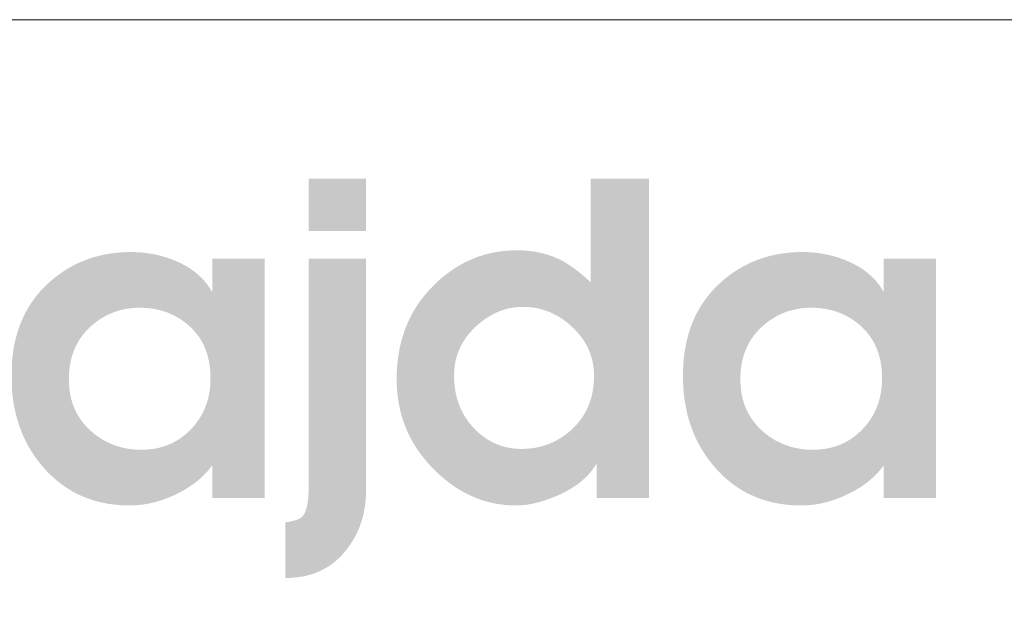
# Model space of a CAD drawing. Header units: millimetres. Extents: x 8949 to 48457, y -1077 to 15217.
# Tile 62 of 63: x 48296 to 48378, y 15169 to 15217. Entities that reach past the tile are written whole.
import ezdxf

# ---------------------------------------------------------------- set-up
doc = ezdxf.new("R2010")
doc.units = ezdxf.units.MM
doc.layers.add('0A_OCIEPLENIE', color=30, linetype='Continuous', lineweight=9)
doc.layers.add('0A_TABELKA', color=7, linetype='Continuous', lineweight=0)

# ---------------------------------------------------------------- blocks, each defined once
blk = doc.blocks.new('G$C46E6ED60')
at = {"true_color": 0x142354}
h = blk.add_hatch(color=179, dxfattribs=at)
h.paths.add_polyline_path([(600.55, 202.51), (618.17, 202.51), (618.17, 186.49), (600.55, 186.49)])
h.paths.add_polyline_path([(618.17, 178.01), (618.17, 106.71), (618.16, 105.86), (618.13, 105.01), (618.08, 104.17), (618.01, 103.35), (617.92, 102.53), (617.81, 101.72), (617.68, 100.92), (617.52, 100.14), (617.35, 99.36), (617.16, 98.59), (616.95, 97.83), (616.71, 97.08), (616.46, 96.34), (616.19, 95.61), (615.89, 94.89), (615.58, 94.18), (615.25, 93.48), (614.89, 92.79), (614.52, 92.11), (614.12, 91.44), (613.71, 90.77), (613.27, 90.12), (612.82, 89.48), (612.34, 88.85), (611.77, 88.12), (611.18, 87.43), (610.57, 86.77), (609.94, 86.14), (609.29, 85.54), (608.63, 84.97), (607.94, 84.43), (607.24, 83.92), (606.51, 83.44), (605.77, 83), (605.01, 82.58), (604.23, 82.2), (603.43, 81.84), (602.61, 81.52), (601.78, 81.23), (600.92, 80.96), (600.05, 80.73), (599.16, 80.53), (598.24, 80.36), (597.31, 80.23), (596.36, 80.12), (595.4, 80.04), (594.41, 79.99), (593.4, 79.98), (593.4, 97.05), (593.73, 97.1), (594.04, 97.14), (594.35, 97.19), (594.65, 97.24), (594.94, 97.3), (595.21, 97.35), (595.48, 97.41), (595.74, 97.47), (595.99, 97.54), (596.23, 97.6), (596.46, 97.67), (596.68, 97.74), (596.89, 97.82), (597.09, 97.89), (597.28, 97.97), (597.46, 98.05), (597.64, 98.13), (597.8, 98.22), (597.95, 98.3), (598.09, 98.39), (598.23, 98.48), (598.35, 98.58), (598.47, 98.67), (598.57, 98.77), (598.73, 98.95), (598.89, 99.15), (599.03, 99.36), (599.17, 99.59), (599.31, 99.82), (599.44, 100.08), (599.56, 100.34), (599.67, 100.62), (599.78, 100.92), (599.88, 101.22), (599.97, 101.54), (600.05, 101.88), (600.13, 102.23), (600.21, 102.59), (600.27, 102.97), (600.33, 103.36), (600.38, 103.76), (600.43, 104.18), (600.46, 104.61), (600.5, 105.05), (600.52, 105.51), (600.54, 105.99), (600.55, 106.47), (600.55, 106.97), (600.55, 178.01)])
h = blk.add_hatch(color=179, dxfattribs=at)
h.paths.add_polyline_path([(645.2, 142.04), (645.21, 141.22), (645.24, 140.41), (645.3, 139.62), (645.38, 138.84), (645.48, 138.06), (645.6, 137.31), (645.74, 136.56), (645.91, 135.82), (646.09, 135.1), (646.3, 134.39), (646.53, 133.69), (646.79, 133), (647.06, 132.32), (647.36, 131.66), (647.68, 131), (648.02, 130.36), (648.39, 129.73), (648.77, 129.12), (649.18, 128.51), (649.61, 127.92), (650.06, 127.34), (650.54, 126.77), (651.04, 126.21), (651.55, 125.67), (652.06, 125.17), (652.56, 124.7), (653.08, 124.24), (653.61, 123.81), (654.14, 123.4), (654.68, 123.01), (655.23, 122.64), (655.79, 122.29), (656.36, 121.97), (656.94, 121.66), (657.52, 121.38), (658.11, 121.11), (658.71, 120.87), (659.32, 120.65), (659.94, 120.45), (660.56, 120.27), (661.2, 120.11), (661.84, 119.97), (662.49, 119.86), (663.14, 119.76), (663.81, 119.69), (664.49, 119.64), (665.17, 119.6), (665.86, 119.59), (666.57, 119.6), (667.28, 119.63), (667.98, 119.68), (668.67, 119.75), (669.35, 119.83), (670.03, 119.94), (670.69, 120.07), (671.35, 120.21), (672, 120.37), (672.65, 120.56), (673.28, 120.76), (673.91, 120.98), (674.53, 121.22), (675.14, 121.48), (675.74, 121.76), (676.34, 122.06), (676.93, 122.38), (677.51, 122.71), (678.08, 123.07), (678.65, 123.44), (679.2, 123.84), (679.75, 124.25), (680.29, 124.68), (680.83, 125.14), (681.42, 125.67), (681.99, 126.22), (682.54, 126.79), (683.05, 127.37), (683.55, 127.96), (684.02, 128.57), (684.46, 129.2), (684.88, 129.83), (685.27, 130.49), (685.64, 131.15), (685.98, 131.84), (686.29, 132.53), (686.58, 133.25), (686.85, 133.97), (687.09, 134.71), (687.31, 135.47), (687.49, 136.24), (687.66, 137.02), (687.8, 137.82), (687.91, 138.64), (688, 139.47), (688.06, 140.31), (688.1, 141.17), (688.11, 142.04), (688.1, 142.76), (688.07, 143.48), (688.01, 144.18), (687.93, 144.88), (687.83, 145.56), (687.7, 146.24), (687.55, 146.91), (687.38, 147.57), (687.18, 148.23), (686.96, 148.87), (686.72, 149.5), (686.46, 150.13), (686.17, 150.75), (685.86, 151.36), (685.53, 151.96), (685.17, 152.55), (684.79, 153.13), (684.39, 153.7), (683.96, 154.27), (683.51, 154.83), (683.04, 155.37), (682.55, 155.91), (682.03, 156.44), (681.49, 156.96), (680.93, 157.47), (680.37, 157.96), (679.81, 158.42), (679.23, 158.86), (678.65, 159.28), (678.06, 159.68), (677.47, 160.06), (676.87, 160.41), (676.26, 160.75), (675.65, 161.06), (675.03, 161.35), (674.41, 161.62), (673.77, 161.87), (673.13, 162.1), (672.49, 162.3), (671.84, 162.49), (671.18, 162.65), (670.52, 162.79), (669.84, 162.91), (669.17, 163.01), (668.48, 163.08), (667.79, 163.14), (667.09, 163.17), (666.39, 163.18), (665.72, 163.17), (665.05, 163.14), (664.39, 163.08), (663.74, 163.01), (663.09, 162.91), (662.44, 162.79), (661.8, 162.66), (661.17, 162.5), (660.54, 162.31), (659.92, 162.11), (659.3, 161.89), (658.69, 161.64), (658.08, 161.37), (657.48, 161.09), (656.88, 160.78), (656.29, 160.45), (655.71, 160.09), (655.12, 159.72), (654.55, 159.33), (653.98, 158.91), (653.41, 158.47), (652.85, 158.02), (652.3, 157.54), (651.75, 157.03), (651.21, 156.52), (650.7, 155.99), (650.21, 155.46), (649.75, 154.91), (649.3, 154.36), (648.88, 153.79), (648.49, 153.22), (648.11, 152.64), (647.76, 152.05), (647.43, 151.45), (647.12, 150.84), (646.84, 150.21), (646.58, 149.59), (646.34, 148.95), (646.12, 148.3), (645.93, 147.64), (645.76, 146.97), (645.61, 146.3), (645.49, 145.61), (645.38, 144.92), (645.3, 144.21), (645.25, 143.5), (645.21, 142.77)], is_closed=False)
h.paths.add_polyline_path([(687.06, 170.73), (687.06, 202.51), (704.94, 202.51), (704.94, 104.49), (688.91, 104.49), (688.91, 115.09), (688.6, 114.58), (688.28, 114.08), (687.94, 113.59), (687.58, 113.1), (687.21, 112.63), (686.82, 112.16), (686.41, 111.71), (685.98, 111.26), (685.54, 110.82), (685.08, 110.39), (684.6, 109.96), (684.11, 109.55), (683.6, 109.14), (683.07, 108.75), (682.53, 108.36), (681.96, 107.98), (681.39, 107.61), (680.79, 107.25), (680.18, 106.89), (679.55, 106.55), (678.9, 106.21), (678.24, 105.88), (677.55, 105.57), (676.86, 105.25), (676.28, 105.01), (675.72, 104.77), (675.15, 104.55), (674.59, 104.33), (674.03, 104.13), (673.48, 103.94), (672.93, 103.75), (672.38, 103.58), (671.84, 103.42), (671.3, 103.26), (670.76, 103.12), (670.23, 102.99), (669.7, 102.87), (669.18, 102.76), (668.66, 102.66), (668.14, 102.57), (667.63, 102.49), (667.12, 102.42), (666.61, 102.37), (666.11, 102.32), (665.61, 102.28), (665.12, 102.26), (664.63, 102.24), (664.14, 102.23), (662.95, 102.25), (661.78, 102.31), (660.61, 102.41), (659.46, 102.55), (658.32, 102.73), (657.18, 102.95), (656.06, 103.2), (654.96, 103.5), (653.86, 103.83), (652.77, 104.21), (651.69, 104.63), (650.63, 105.08), (649.57, 105.57), (648.53, 106.11), (647.5, 106.68), (646.48, 107.29), (645.47, 107.94), (644.47, 108.63), (643.48, 109.36), (642.5, 110.13), (641.54, 110.94), (640.58, 111.79), (639.64, 112.68), (638.71, 113.61), (637.8, 114.56), (636.93, 115.53), (636.1, 116.52), (635.31, 117.53), (634.55, 118.55), (633.84, 119.58), (633.16, 120.64), (632.53, 121.7), (631.93, 122.79), (631.37, 123.89), (630.84, 125.01), (630.36, 126.14), (629.92, 127.29), (629.51, 128.45), (629.14, 129.63), (628.82, 130.83), (628.53, 132.04), (628.28, 133.27), (628.06, 134.52), (627.89, 135.78), (627.75, 137.06), (627.66, 138.35), (627.6, 139.66), (627.58, 140.98), (627.6, 142.46), (627.66, 143.91), (627.76, 145.34), (627.91, 146.75), (628.09, 148.14), (628.32, 149.5), (628.58, 150.85), (628.89, 152.16), (629.24, 153.46), (629.63, 154.73), (630.06, 155.99), (630.53, 157.22), (631.04, 158.42), (631.59, 159.61), (632.18, 160.77), (632.82, 161.91), (633.49, 163.02), (634.21, 164.12), (634.97, 165.19), (635.77, 166.24), (636.61, 167.27), (637.49, 168.27), (638.41, 169.25), (639.37, 170.21), (640.27, 171.05), (641.18, 171.86), (642.11, 172.63), (643.05, 173.37), (643.99, 174.06), (644.96, 174.73), (645.93, 175.35), (646.92, 175.94), (647.92, 176.5), (648.93, 177.02), (649.96, 177.5), (650.99, 177.95), (652.04, 178.36), (653.1, 178.74), (654.18, 179.08), (655.26, 179.38), (656.36, 179.65), (657.47, 179.88), (658.6, 180.08), (659.73, 180.24), (660.88, 180.37), (662.04, 180.46), (663.22, 180.51), (664.4, 180.53), (665.04, 180.52), (665.67, 180.51), (666.3, 180.48), (666.92, 180.44), (667.53, 180.4), (668.14, 180.34), (668.74, 180.27), (669.33, 180.19), (669.92, 180.1), (670.51, 180), (671.08, 179.89), (671.66, 179.77), (672.22, 179.63), (672.78, 179.49), (673.33, 179.34), (673.88, 179.17), (674.42, 179), (674.96, 178.81), (675.49, 178.62), (676.01, 178.41), (676.53, 178.2), (677.04, 177.97), (677.55, 177.73), (678.05, 177.48), (678.39, 177.3), (678.74, 177.11), (679.09, 176.91), (679.44, 176.71), (679.79, 176.49), (680.15, 176.27), (680.51, 176.03), (680.87, 175.79), (681.24, 175.54), (681.61, 175.28), (681.98, 175.01), (682.35, 174.73), (682.73, 174.45), (683.11, 174.15), (683.49, 173.85), (683.88, 173.54), (684.26, 173.22), (684.65, 172.89), (685.05, 172.55), (685.44, 172.2), (685.84, 171.85), (686.25, 171.48), (686.65, 171.11)], is_closed=False)
h = blk.add_hatch(color=179, dxfattribs=at)
h.paths.add_polyline_path([(549.29, 119.33), (550.05, 119.34), (550.8, 119.38), (551.53, 119.43), (552.25, 119.51), (552.97, 119.6), (553.67, 119.72), (554.36, 119.86), (555.04, 120.03), (555.71, 120.21), (556.37, 120.42), (557.02, 120.65), (557.65, 120.9), (558.28, 121.17), (558.9, 121.46), (559.5, 121.78), (560.1, 122.12), (560.68, 122.47), (561.25, 122.86), (561.81, 123.26), (562.36, 123.68), (562.91, 124.13), (563.44, 124.6), (563.95, 125.09), (564.46, 125.6), (564.95, 126.13), (565.42, 126.66), (565.87, 127.21), (566.3, 127.77), (566.71, 128.35), (567.1, 128.93), (567.46, 129.52), (567.81, 130.12), (568.13, 130.74), (568.44, 131.36), (568.72, 132), (568.98, 132.65), (569.22, 133.31), (569.44, 133.97), (569.64, 134.65), (569.82, 135.34), (569.97, 136.04), (570.11, 136.76), (570.22, 137.48), (570.32, 138.21), (570.39, 138.96), (570.44, 139.71), (570.47, 140.48), (570.48, 141.26), (570.47, 142.08), (570.44, 142.9), (570.39, 143.7), (570.31, 144.48), (570.21, 145.25), (570.09, 146.01), (569.95, 146.75), (569.79, 147.47), (569.6, 148.18), (569.39, 148.88), (569.16, 149.56), (568.91, 150.23), (568.64, 150.88), (568.35, 151.52), (568.03, 152.14), (567.69, 152.75), (567.33, 153.35), (566.95, 153.93), (566.55, 154.49), (566.12, 155.04), (565.67, 155.58), (565.2, 156.1), (564.71, 156.6), (564.2, 157.1), (563.67, 157.57), (563.13, 158.02), (562.58, 158.46), (562.02, 158.87), (561.45, 159.27), (560.87, 159.64), (560.28, 159.99), (559.69, 160.32), (559.08, 160.64), (558.46, 160.93), (557.83, 161.2), (557.19, 161.45), (556.54, 161.69), (555.88, 161.9), (555.22, 162.09), (554.54, 162.26), (553.85, 162.41), (553.15, 162.54), (552.45, 162.66), (551.73, 162.75), (551, 162.82), (550.26, 162.87), (549.52, 162.9), (548.76, 162.91), (548.03, 162.9), (547.3, 162.87), (546.58, 162.81), (545.87, 162.74), (545.17, 162.65), (544.48, 162.53), (543.79, 162.4), (543.12, 162.24), (542.45, 162.06), (541.79, 161.86), (541.14, 161.64), (540.5, 161.4), (539.86, 161.14), (539.24, 160.86), (538.62, 160.56), (538.01, 160.24), (537.42, 159.89), (536.82, 159.53), (536.24, 159.14), (535.67, 158.74), (535.1, 158.31), (534.55, 157.86), (534, 157.39), (533.46, 156.9), (532.94, 156.4), (532.44, 155.87), (531.96, 155.34), (531.5, 154.79), (531.06, 154.23), (530.65, 153.65), (530.26, 153.06), (529.89, 152.46), (529.55, 151.84), (529.22, 151.22), (528.92, 150.57), (528.64, 149.92), (528.39, 149.25), (528.15, 148.56), (527.94, 147.87), (527.75, 147.16), (527.58, 146.43), (527.44, 145.69), (527.32, 144.94), (527.22, 144.18), (527.14, 143.4), (527.08, 142.61), (527.05, 141.8), (527.04, 140.98), (527.05, 140.14), (527.09, 139.32), (527.15, 138.51), (527.24, 137.71), (527.35, 136.92), (527.49, 136.16), (527.65, 135.4), (527.83, 134.66), (528.04, 133.93), (528.28, 133.22), (528.54, 132.52), (528.83, 131.84), (529.14, 131.17), (529.47, 130.51), (529.83, 129.87), (530.22, 129.25), (530.63, 128.63), (531.06, 128.04), (531.52, 127.45), (532.01, 126.88), (532.52, 126.33), (533.05, 125.78), (533.61, 125.26), (534.2, 124.74), (534.73, 124.3), (535.27, 123.88), (535.82, 123.47), (536.38, 123.09), (536.95, 122.72), (537.52, 122.37), (538.1, 122.04), (538.7, 121.73), (539.3, 121.44), (539.9, 121.17), (540.52, 120.92), (541.15, 120.68), (541.78, 120.47), (542.42, 120.27), (543.07, 120.09), (543.73, 119.93), (544.4, 119.79), (545.07, 119.67), (545.75, 119.57), (546.45, 119.48), (547.14, 119.42), (547.85, 119.37), (548.57, 119.34)], is_closed=False)
h.paths.add_polyline_path([(509.42, 142.04), (509.44, 143.56), (509.5, 145.05), (509.6, 146.51), (509.75, 147.95), (509.93, 149.36), (510.15, 150.74), (510.42, 152.09), (510.73, 153.41), (511.08, 154.71), (511.46, 155.98), (511.89, 157.23), (512.36, 158.44), (512.88, 159.63), (513.43, 160.79), (514.02, 161.92), (514.66, 163.03), (515.33, 164.1), (516.05, 165.15), (516.81, 166.17), (517.6, 167.17), (518.44, 168.13), (519.32, 169.07), (520.25, 169.98), (521.21, 170.87), (522.08, 171.61), (522.96, 172.33), (523.86, 173.01), (524.77, 173.66), (525.69, 174.27), (526.63, 174.86), (527.58, 175.42), (528.55, 175.94), (529.53, 176.43), (530.53, 176.89), (531.54, 177.32), (532.57, 177.71), (533.6, 178.08), (534.66, 178.41), (535.73, 178.71), (536.81, 178.98), (537.9, 179.22), (539.01, 179.43), (540.14, 179.6), (541.28, 179.74), (542.43, 179.85), (543.6, 179.93), (544.78, 179.98), (545.98, 180), (546.65, 179.99), (547.32, 179.97), (547.98, 179.95), (548.64, 179.91), (549.29, 179.86), (549.94, 179.79), (550.59, 179.72), (551.23, 179.64), (551.87, 179.54), (552.5, 179.43), (553.13, 179.31), (553.76, 179.18), (554.38, 179.04), (555, 178.89), (555.61, 178.73), (556.22, 178.55), (556.83, 178.37), (557.43, 178.17), (558.02, 177.96), (558.62, 177.74), (559.2, 177.51), (559.79, 177.27), (560.37, 177.01), (560.95, 176.75), (561.51, 176.48), (562.07, 176.19), (562.61, 175.9), (563.14, 175.6), (563.65, 175.29), (564.16, 174.97), (564.65, 174.64), (565.13, 174.3), (565.59, 173.95), (566.04, 173.6), (566.48, 173.23), (566.91, 172.86), (567.32, 172.48), (567.72, 172.09), (568.11, 171.69), (568.48, 171.28), (568.84, 170.86), (569.19, 170.43), (569.53, 170), (569.85, 169.55), (570.16, 169.1), (570.46, 168.64), (570.75, 168.16), (571.02, 167.68), (571.02, 178.01), (587.05, 178.01), (587.05, 104.49), (571.02, 104.49), (571.02, 114.56), (570.69, 114.11), (570.35, 113.67), (570, 113.24), (569.64, 112.82), (569.27, 112.4), (568.89, 111.99), (568.49, 111.58), (568.09, 111.19), (567.67, 110.79), (567.24, 110.41), (566.8, 110.03), (566.35, 109.66), (565.88, 109.29), (565.41, 108.94), (564.92, 108.58), (564.42, 108.24), (563.91, 107.9), (563.39, 107.57), (562.86, 107.24), (562.31, 106.93), (561.76, 106.61), (561.19, 106.31), (560.61, 106.01), (560.02, 105.72), (559.42, 105.43), (558.83, 105.16), (558.23, 104.9), (557.64, 104.65), (557.04, 104.42), (556.44, 104.19), (555.85, 103.98), (555.25, 103.78), (554.66, 103.59), (554.06, 103.42), (553.46, 103.26), (552.87, 103.1), (552.27, 102.97), (551.68, 102.84), (551.08, 102.72), (550.48, 102.62), (549.89, 102.53), (549.29, 102.45), (548.69, 102.39), (548.1, 102.33), (547.5, 102.29), (546.91, 102.26), (546.31, 102.24), (545.72, 102.23), (544.39, 102.25), (543.08, 102.31), (541.8, 102.41), (540.53, 102.55), (539.29, 102.73), (538.07, 102.94), (536.86, 103.2), (535.68, 103.49), (534.52, 103.82), (533.38, 104.2), (532.26, 104.61), (531.16, 105.06), (530.08, 105.55), (529.02, 106.08), (527.98, 106.65), (526.96, 107.26), (525.96, 107.91), (524.98, 108.6), (524.03, 109.32), (523.09, 110.09), (522.18, 110.89), (521.28, 111.74), (520.4, 112.62), (519.55, 113.54), (518.72, 114.5), (517.93, 115.47), (517.18, 116.46), (516.45, 117.48), (515.77, 118.51), (515.12, 119.57), (514.5, 120.64), (513.92, 121.74), (513.38, 122.85), (512.87, 123.99), (512.39, 125.15), (511.95, 126.32), (511.55, 127.52), (511.18, 128.74), (510.84, 129.98), (510.54, 131.24), (510.28, 132.51), (510.05, 133.81), (509.86, 135.13), (509.7, 136.47), (509.58, 137.84), (509.49, 139.22), (509.44, 140.62)], is_closed=False)
h = blk.add_hatch(color=179, dxfattribs=at)
h.paths.add_polyline_path([(755.27, 119.33), (756.03, 119.34), (756.77, 119.38), (757.51, 119.43), (758.23, 119.51), (758.95, 119.6), (759.65, 119.72), (760.34, 119.86), (761.02, 120.03), (761.69, 120.21), (762.35, 120.42), (763, 120.65), (763.64, 120.9), (764.26, 121.17), (764.88, 121.46), (765.48, 121.78), (766.08, 122.12), (766.66, 122.47), (767.23, 122.86), (767.8, 123.26), (768.35, 123.68), (768.89, 124.13), (769.42, 124.6), (769.93, 125.09), (770.44, 125.6), (770.93, 126.13), (771.4, 126.66), (771.86, 127.21), (772.28, 127.77), (772.69, 128.35), (773.08, 128.93), (773.45, 129.52), (773.79, 130.12), (774.12, 130.74), (774.42, 131.36), (774.7, 132), (774.97, 132.65), (775.21, 133.31), (775.43, 133.97), (775.62, 134.65), (775.8, 135.34), (775.96, 136.04), (776.1, 136.76), (776.21, 137.48), (776.3, 138.21), (776.38, 138.96), (776.43, 139.71), (776.46, 140.48), (776.47, 141.26), (776.46, 142.08), (776.43, 142.9), (776.37, 143.7), (776.3, 144.48), (776.2, 145.25), (776.08, 146.01), (775.94, 146.75), (775.77, 147.47), (775.59, 148.18), (775.38, 148.88), (775.15, 149.56), (774.9, 150.23), (774.62, 150.88), (774.33, 151.52), (774.01, 152.14), (773.67, 152.75), (773.31, 153.35), (772.93, 153.93), (772.53, 154.49), (772.1, 155.04), (771.65, 155.58), (771.18, 156.1), (770.69, 156.6), (770.18, 157.1), (769.65, 157.57), (769.11, 158.02), (768.56, 158.46), (768, 158.87), (767.43, 159.27), (766.85, 159.64), (766.27, 159.99), (765.67, 160.32), (765.06, 160.64), (764.44, 160.93), (763.81, 161.2), (763.17, 161.45), (762.53, 161.69), (761.87, 161.9), (761.2, 162.09), (760.52, 162.26), (759.83, 162.41), (759.14, 162.54), (758.43, 162.66), (757.71, 162.75), (756.98, 162.82), (756.25, 162.87), (755.5, 162.9), (754.74, 162.91), (754.01, 162.9), (753.28, 162.87), (752.56, 162.81), (751.85, 162.74), (751.15, 162.65), (750.46, 162.53), (749.78, 162.4), (749.1, 162.24), (748.43, 162.06), (747.77, 161.86), (747.12, 161.64), (746.48, 161.4), (745.85, 161.14), (745.23, 160.86), (744.61, 160.56), (744, 160.24), (743.4, 159.89), (742.81, 159.53), (742.23, 159.14), (741.66, 158.74), (741.09, 158.31), (740.54, 157.86), (739.99, 157.39), (739.45, 156.9), (738.92, 156.4), (738.42, 155.87), (737.94, 155.34), (737.48, 154.79), (737.05, 154.23), (736.63, 153.65), (736.24, 153.06), (735.87, 152.46), (735.53, 151.84), (735.2, 151.22), (734.9, 150.57), (734.62, 149.92), (734.37, 149.25), (734.13, 148.56), (733.92, 147.87), (733.73, 147.16), (733.56, 146.43), (733.42, 145.69), (733.3, 144.94), (733.2, 144.18), (733.12, 143.4), (733.06, 142.61), (733.03, 141.8), (733.02, 140.98), (733.03, 140.14), (733.07, 139.32), (733.13, 138.51), (733.22, 137.71), (733.33, 136.92), (733.46, 136.16), (733.63, 135.4), (733.81, 134.66), (734.02, 133.93), (734.26, 133.22), (734.52, 132.52), (734.81, 131.84), (735.12, 131.17), (735.45, 130.51), (735.81, 129.87), (736.2, 129.25), (736.61, 128.63), (737.04, 128.04), (737.5, 127.45), (737.99, 126.88), (738.5, 126.33), (739.03, 125.78), (739.59, 125.26), (740.17, 124.74), (740.71, 124.3), (741.25, 123.88), (741.8, 123.47), (742.36, 123.09), (742.93, 122.72), (743.5, 122.37), (744.09, 122.04), (744.68, 121.73), (745.28, 121.44), (745.89, 121.17), (746.5, 120.92), (747.13, 120.68), (747.76, 120.47), (748.4, 120.27), (749.05, 120.09), (749.71, 119.93), (750.38, 119.79), (751.05, 119.67), (751.73, 119.57), (752.42, 119.48), (753.12, 119.42), (753.83, 119.37), (754.55, 119.34)], is_closed=False)
h.paths.add_polyline_path([(715.41, 142.04), (715.43, 143.56), (715.49, 145.05), (715.59, 146.51), (715.73, 147.95), (715.92, 149.36), (716.14, 150.74), (716.41, 152.09), (716.71, 153.41), (717.06, 154.71), (717.45, 155.98), (717.88, 157.23), (718.35, 158.44), (718.86, 159.63), (719.42, 160.79), (720.01, 161.92), (720.64, 163.03), (721.32, 164.1), (722.04, 165.15), (722.79, 166.17), (723.59, 167.17), (724.43, 168.13), (725.31, 169.07), (726.23, 169.98), (727.2, 170.87), (728.06, 171.61), (728.95, 172.33), (729.84, 173.01), (730.75, 173.66), (731.68, 174.27), (732.62, 174.86), (733.57, 175.42), (734.54, 175.94), (735.52, 176.43), (736.52, 176.89), (737.53, 177.32), (738.55, 177.71), (739.59, 178.08), (740.65, 178.41), (741.71, 178.71), (742.8, 178.98), (743.89, 179.22), (745, 179.43), (746.13, 179.6), (747.27, 179.74), (748.42, 179.85), (749.59, 179.93), (750.77, 179.98), (751.97, 180), (752.64, 179.99), (753.3, 179.97), (753.97, 179.95), (754.62, 179.91), (755.28, 179.86), (755.93, 179.79), (756.58, 179.72), (757.22, 179.64), (757.86, 179.54), (758.49, 179.43), (759.12, 179.31), (759.75, 179.18), (760.37, 179.04), (760.99, 178.89), (761.6, 178.73), (762.21, 178.55), (762.81, 178.37), (763.41, 178.17), (764.01, 177.96), (764.6, 177.74), (765.19, 177.51), (765.78, 177.27), (766.36, 177.01), (766.93, 176.75), (767.5, 176.48), (768.05, 176.19), (768.6, 175.9), (769.13, 175.6), (769.64, 175.29), (770.14, 174.97), (770.64, 174.64), (771.11, 174.3), (771.58, 173.95), (772.03, 173.6), (772.47, 173.23), (772.89, 172.86), (773.31, 172.48), (773.71, 172.09), (774.1, 171.69), (774.47, 171.28), (774.83, 170.86), (775.18, 170.43), (775.52, 170), (775.84, 169.55), (776.15, 169.1), (776.45, 168.64), (776.73, 168.16), (777, 167.68), (777, 178.01), (793.03, 178.01), (793.03, 104.49), (777, 104.49), (777, 114.56), (776.68, 114.11), (776.34, 113.67), (775.99, 113.24), (775.63, 112.82), (775.26, 112.4), (774.87, 111.99), (774.48, 111.58), (774.07, 111.19), (773.65, 110.79), (773.22, 110.41), (772.78, 110.03), (772.33, 109.66), (771.87, 109.29), (771.39, 108.94), (770.9, 108.58), (770.41, 108.24), (769.9, 107.9), (769.38, 107.57), (768.84, 107.24), (768.3, 106.93), (767.74, 106.61), (767.18, 106.31), (766.6, 106.01), (766.01, 105.72), (765.41, 105.43), (764.81, 105.16), (764.22, 104.9), (763.62, 104.65), (763.02, 104.42), (762.43, 104.19), (761.83, 103.98), (761.24, 103.78), (760.64, 103.59), (760.04, 103.42), (759.45, 103.26), (758.85, 103.1), (758.26, 102.97), (757.66, 102.84), (757.06, 102.72), (756.47, 102.62), (755.87, 102.53), (755.28, 102.45), (754.68, 102.39), (754.09, 102.33), (753.49, 102.29), (752.89, 102.26), (752.3, 102.24), (751.7, 102.23), (750.38, 102.25), (749.07, 102.31), (747.79, 102.41), (746.52, 102.55), (745.28, 102.73), (744.05, 102.94), (742.85, 103.2), (741.67, 103.49), (740.51, 103.82), (739.37, 104.2), (738.24, 104.61), (737.14, 105.06), (736.06, 105.55), (735.01, 106.08), (733.97, 106.65), (732.95, 107.26), (731.95, 107.91), (730.97, 108.6), (730.02, 109.32), (729.08, 110.09), (728.16, 110.89), (727.27, 111.74), (726.39, 112.62), (725.54, 113.54), (724.71, 114.5), (723.92, 115.47), (723.16, 116.46), (722.44, 117.48), (721.76, 118.51), (721.1, 119.57), (720.49, 120.64), (719.91, 121.74), (719.36, 122.85), (718.85, 123.99), (718.38, 125.15), (717.94, 126.32), (717.53, 127.52), (717.16, 128.74), (716.83, 129.98), (716.53, 131.24), (716.27, 132.51), (716.04, 133.81), (715.84, 135.13), (715.69, 136.47), (715.56, 137.84), (715.48, 139.22), (715.42, 140.62)], is_closed=False)

msp = doc.modelspace()

# ---------------------------------------------------------------- linework, layer by layer
at = {"layer": '0A_TABELKA'}
msp.add_line((48135.509, 15217.25), (48457.259, 15217.25), dxfattribs=at)
msp.add_line((48135.509, 15217.25), (48457.259, 15217.25), dxfattribs=at)
msp.add_line((48135.509, 15217.25), (48457.259, 15217.25), dxfattribs=at)
msp.add_lwpolyline([(48135.509, 15217.25), (48457.259, 15217.25), (48457.259, 15093.584), (48135.509, 15093.584)], close=True, dxfattribs=at)

# ---------------------------------------------------------------- block references
at = {"layer": '0A_OCIEPLENIE', "xscale": 0.2695, "yscale": 0.2695, "zscale": 0.2695}
msp.add_blockref('G$C46E6ED60', (48158.413, 15149.523), dxfattribs=at)

doc.saveas('drawing.dxf')
